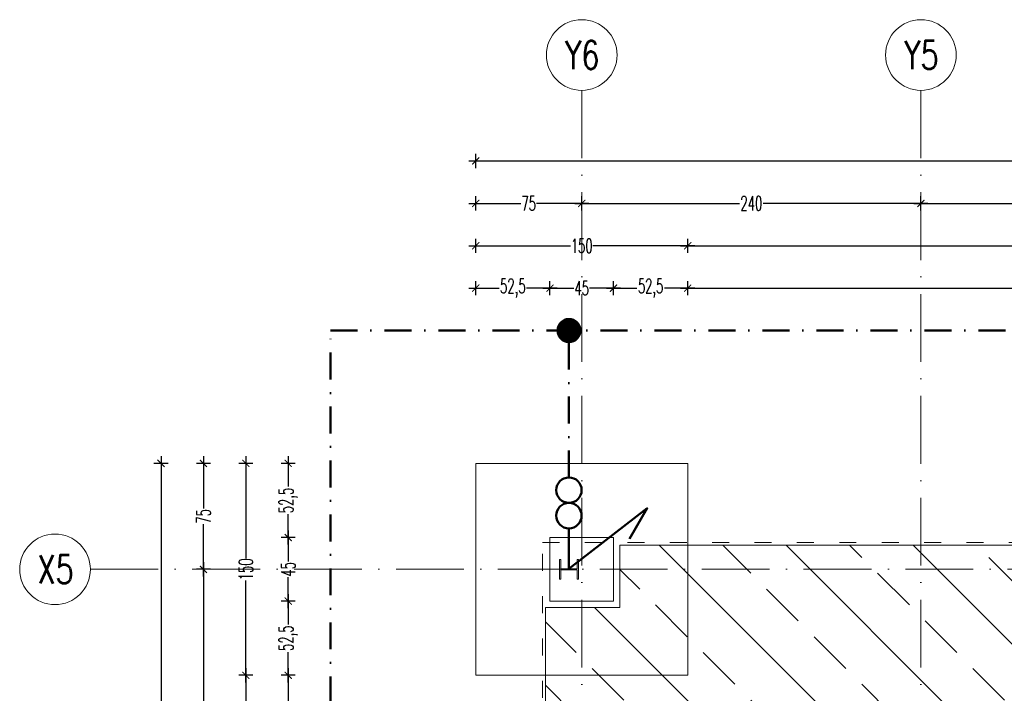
# Model space of a CAD drawing. Header units: millimetres. Extents: x -2074 to 12588, y -3630 to 101167.
# Tile 10 of 256: x -1428 to -731, y 2003 to 2480. Entities that reach past the tile are written whole.
import ezdxf
from ezdxf.enums import TextEntityAlignment as Align

# ---------------------------------------------------------------- set-up
doc = ezdxf.new("R2010")
doc.units = ezdxf.units.MM
for name, pattern in [('ACAD_ISO03W100', [30, 12, -18]), ('ACAD_ISO10W100', [18, 12, -3, 0, -3]), ('CIĄGłA', [0]), ('CONTINOUS', [0]), ('DASHDOT2', [12.7, 6.35, -3.175, 0, -3.175])]:
    doc.linetypes.add(name, pattern=pattern)
for name, color, linetype, lineweight in [('SelinAr_BUD_osie', 8, 'ACAD_ISO10W100', 18), ('SelinAr_BUD_wymiary', 7, 'Continuous', 18), ('SelinAr_IE_uziom', 12, 'DASHDOT2', 50), ('SelinAr_K_fundamenty', 7, 'Continuous', 20), ('SelinAr_K_stal', 7, 'Continuous', 20)]:
    doc.layers.add(name, color=color, linetype=linetype, lineweight=lineweight)
doc.styles.add('Arch-Dim', font='romans.shx', dxfattribs={"width": 0.75})
doc.styles.add('style1', font='romans.shx', dxfattribs={"width": 0.6})
doc.dimstyles.new('ISO-25 Ania', dxfattribs={"dimtxt": 10, "dimasz": 5, "dimexe": 5, "dimexo": 0.625, "dimtad": 0, "dimrnd": 0.01, "dimtxsty": 'style1', "dimblk": 'ARCHTICK', "dimcen": 5, "dimdle": 5, "dimadec": 0, "dimazin": 0, "dimtfac": 1, "dimtmove": 0, "dimatfit": 3, "dimldrblk": 'ARCHTICK', "dimfxl": 0, "dimarcsym": 0})

# ---------------------------------------------------------------- blocks, each defined once
blk = doc.blocks.new('*U1102')
at = {"ltscale": 4}
blk.add_line((0, 50), (0, -2120), dxfattribs=at)
at = {"linetype": 'CIĄGłA'}
blk.add_circle((0, 75), 25, dxfattribs=at)
at = {"style": 'Arch-Dim', "width": 0.75}
blk.add_text('Y6', height=20, dxfattribs=at).set_placement((0.35, 75), align=Align.MIDDLE)
blk = doc.blocks.new('*U1103')
at = {"ltscale": 4}
blk.add_line((0, 50), (0, -2120), dxfattribs=at)
at = {"linetype": 'CIĄGłA'}
blk.add_circle((0, 75), 25, dxfattribs=at)
at = {"linetype": 'ByBlock', "style": 'Arch-Dim', "width": 0.75}
blk.add_text('Y5', height=20, dxfattribs=at).set_placement((0.35, 75), align=Align.MIDDLE)
blk = doc.blocks.new('*U1097')
at = {"ltscale": 4}
blk.add_line((-50, 0), (1945.4, 0), dxfattribs=at)
at = {"linetype": 'CONTINOUS'}
blk.add_circle((-75, 0), 25, dxfattribs=at)
at = {"linetype": 'ByBlock', "style": 'Arch-Dim', "width": 0.75}
blk.add_text('X5', height=20, dxfattribs=at).set_placement((-74.65, 0), align=Align.MIDDLE)
blk = doc.blocks.new('A$C7BF42D14')
at = {"linetype": 'Continuous'}
h = blk.add_hatch(dxfattribs=at)
h.set_pattern_fill('ANSI31', color=256, scale=1.2, style=0)
h.set_pattern_definition([(45, (44754.10245, 57943.95297), (-0.10606601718, 0.10606601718), [])])
h.paths.add_polyline_path([(18.07, 8.21, 1), (-1.64, 8.21, 1)])
blk.add_circle((8.21, 8.21), 9.86, dxfattribs=at)
blk = doc.blocks.new('_ArchTick')
at = {"color": 0, "linetype": 'ByBlock', "const_width": 0.15}
blk.add_lwpolyline([(-0.5, -0.5), (0.5, 0.5)], dxfattribs=at)
blk = doc.blocks.new('*D1044')
at = {"layer": 'Defpoints', "color": 0}
for p in [(-1052.84, 2289.74), (-1105.34, 2165.74), (-1052.84, 2113.24)]:
    blk.add_point(p, dxfattribs=at)
at = {"layer": 'SelinAr_BUD_wymiary', "color": 0, "lineweight": -2}
for p, q in [((-1105.34, 2284.74), (-1105.34, 2294.74)), ((-1052.84, 2284.74), (-1052.84, 2294.74)), ((-1110.34, 2289.74), (-1088.86, 2289.74)), ((-1047.84, 2289.74), (-1069.33, 2289.74))]:
    blk.add_line(p, q, dxfattribs=at)
at = {"layer": 'SelinAr_BUD_wymiary', "color": 0, "lineweight": -2, "xscale": 5, "yscale": 5, "zscale": 5, "rotation": 180}
blk.add_blockref('_ArchTick', (-1105.34, 2289.74), dxfattribs=at)
at = {"layer": 'SelinAr_BUD_wymiary', "color": 0, "lineweight": -2, "xscale": 5, "yscale": 5, "zscale": 5}
blk.add_blockref('_ArchTick', (-1052.84, 2289.74), dxfattribs=at)
at = {"layer": 'SelinAr_BUD_wymiary', "color": 0, "insert": (-1079.09, 2289.74), "char_height": 10, "attachment_point": 5, "style": 'style1'}
blk.add_mtext('52,5', dxfattribs=at)
blk = doc.blocks.new('*D1045')
at = {"layer": 'Defpoints', "color": 0}
for p in [(-1007.84, 2289.74), (-1052.84, 2113.24), (-1007.84, 2113.24)]:
    blk.add_point(p, dxfattribs=at)
at = {"layer": 'SelinAr_BUD_wymiary', "color": 0, "lineweight": -2}
for p, q in [((-1052.84, 2284.74), (-1052.84, 2294.74)), ((-1007.84, 2284.74), (-1007.84, 2294.74)), ((-1057.84, 2289.74), (-1035.83, 2289.74)), ((-1002.84, 2289.74), (-1024.86, 2289.74))]:
    blk.add_line(p, q, dxfattribs=at)
at = {"layer": 'SelinAr_BUD_wymiary', "color": 0, "lineweight": -2, "xscale": 5, "yscale": 5, "zscale": 5, "rotation": 180}
blk.add_blockref('_ArchTick', (-1052.84, 2289.74), dxfattribs=at)
at = {"layer": 'SelinAr_BUD_wymiary', "color": 0, "lineweight": -2, "xscale": 5, "yscale": 5, "zscale": 5}
blk.add_blockref('_ArchTick', (-1007.84, 2289.74), dxfattribs=at)
at = {"layer": 'SelinAr_BUD_wymiary', "color": 0, "insert": (-1030.34, 2289.74), "char_height": 10, "attachment_point": 5, "style": 'style1'}
blk.add_mtext('45', dxfattribs=at)
blk = doc.blocks.new('*D1046')
at = {"layer": 'Defpoints', "color": 0}
for p in [(-955.34, 2289.74), (-955.34, 2165.74), (-1007.84, 2113.24)]:
    blk.add_point(p, dxfattribs=at)
at = {"layer": 'SelinAr_BUD_wymiary', "color": 0, "lineweight": -2}
for p, q in [((-1007.84, 2284.74), (-1007.84, 2294.74)), ((-955.34, 2284.74), (-955.34, 2294.74)), ((-1012.84, 2289.74), (-991.36, 2289.74)), ((-950.34, 2289.74), (-971.83, 2289.74))]:
    blk.add_line(p, q, dxfattribs=at)
at = {"layer": 'SelinAr_BUD_wymiary', "color": 0, "lineweight": -2, "xscale": 5, "yscale": 5, "zscale": 5, "rotation": 180}
blk.add_blockref('_ArchTick', (-1007.84, 2289.74), dxfattribs=at)
at = {"layer": 'SelinAr_BUD_wymiary', "color": 0, "lineweight": -2, "xscale": 5, "yscale": 5, "zscale": 5}
blk.add_blockref('_ArchTick', (-955.34, 2289.74), dxfattribs=at)
at = {"layer": 'SelinAr_BUD_wymiary', "color": 0, "insert": (-981.59, 2289.74), "char_height": 10, "attachment_point": 5, "style": 'style1'}
blk.add_mtext('52,5', dxfattribs=at)
blk = doc.blocks.new('*D1047')
at = {"layer": 'Defpoints', "color": 0}
for p in [(94.66, 2289.74), (-955.34, 2165.74), (94.66, 2165.74)]:
    blk.add_point(p, dxfattribs=at)
at = {"layer": 'SelinAr_BUD_wymiary', "color": 0, "lineweight": -2}
for p, q in [((-955.34, 2284.74), (-955.34, 2294.74)), ((94.66, 2284.74), (94.66, 2294.74)), ((-960.34, 2289.74), (-441.11, 2289.74)), ((99.66, 2289.74), (-419.58, 2289.74))]:
    blk.add_line(p, q, dxfattribs=at)
at = {"layer": 'SelinAr_BUD_wymiary', "color": 0, "lineweight": -2, "xscale": 5, "yscale": 5, "zscale": 5, "rotation": 180}
blk.add_blockref('_ArchTick', (-955.34, 2289.74), dxfattribs=at)
at = {"layer": 'SelinAr_BUD_wymiary', "color": 0, "lineweight": -2, "xscale": 5, "yscale": 5, "zscale": 5}
blk.add_blockref('_ArchTick', (94.66, 2289.74), dxfattribs=at)
at = {"layer": 'SelinAr_BUD_wymiary', "color": 0, "insert": (-430.34, 2289.74), "char_height": 10, "attachment_point": 5, "style": 'style1'}
blk.add_mtext('1050', dxfattribs=at)
blk = doc.blocks.new('*D1051')
at = {"layer": 'Defpoints', "color": 0}
for p in [(-955.34, 2319.74), (-1105.34, 2165.74), (-955.34, 2165.74)]:
    blk.add_point(p, dxfattribs=at)
at = {"layer": 'SelinAr_BUD_wymiary', "color": 0, "lineweight": -2}
for p, q in [((-1105.34, 2314.74), (-1105.34, 2324.74)), ((-955.34, 2314.74), (-955.34, 2324.74)), ((-1110.34, 2319.74), (-1038.25, 2319.74)), ((-950.34, 2319.74), (-1022.43, 2319.74))]:
    blk.add_line(p, q, dxfattribs=at)
at = {"layer": 'SelinAr_BUD_wymiary', "color": 0, "lineweight": -2, "xscale": 5, "yscale": 5, "zscale": 5, "rotation": 180}
blk.add_blockref('_ArchTick', (-1105.34, 2319.74), dxfattribs=at)
at = {"layer": 'SelinAr_BUD_wymiary', "color": 0, "lineweight": -2, "xscale": 5, "yscale": 5, "zscale": 5}
blk.add_blockref('_ArchTick', (-955.34, 2319.74), dxfattribs=at)
at = {"layer": 'SelinAr_BUD_wymiary', "color": 0, "insert": (-1030.34, 2319.74), "char_height": 10, "attachment_point": 5, "style": 'style1'}
blk.add_mtext('150', dxfattribs=at)
blk = doc.blocks.new('*D1052')
at = {"layer": 'Defpoints', "color": 0}
for p in [(94.66, 2319.74), (-955.34, 2165.74), (94.66, 2165.74)]:
    blk.add_point(p, dxfattribs=at)
at = {"layer": 'SelinAr_BUD_wymiary', "color": 0, "lineweight": -2}
for p, q in [((-955.34, 2314.74), (-955.34, 2324.74)), ((94.66, 2314.74), (94.66, 2324.74)), ((-960.34, 2319.74), (-441.11, 2319.74)), ((99.66, 2319.74), (-419.58, 2319.74))]:
    blk.add_line(p, q, dxfattribs=at)
at = {"layer": 'SelinAr_BUD_wymiary', "color": 0, "lineweight": -2, "xscale": 5, "yscale": 5, "zscale": 5, "rotation": 180}
blk.add_blockref('_ArchTick', (-955.34, 2319.74), dxfattribs=at)
at = {"layer": 'SelinAr_BUD_wymiary', "color": 0, "lineweight": -2, "xscale": 5, "yscale": 5, "zscale": 5}
blk.add_blockref('_ArchTick', (94.66, 2319.74), dxfattribs=at)
at = {"layer": 'SelinAr_BUD_wymiary', "color": 0, "insert": (-430.34, 2319.74), "char_height": 10, "attachment_point": 5, "style": 'style1'}
blk.add_mtext('1050', dxfattribs=at)
blk = doc.blocks.new('*D1054')
at = {"layer": 'Defpoints', "color": 0}
for p in [(-1030.34, 2349.74), (-1105.34, 2165.74), (-1030.34, 2090.74)]:
    blk.add_point(p, dxfattribs=at)
at = {"layer": 'SelinAr_BUD_wymiary', "color": 0, "lineweight": -2}
for p, q in [((-1110.34, 2349.74), (-1073.33, 2349.74)), ((-1105.34, 2344.74), (-1105.34, 2354.74)), ((-1025.34, 2349.74), (-1062.36, 2349.74)), ((-1030.34, 2344.74), (-1030.34, 2354.74))]:
    blk.add_line(p, q, dxfattribs=at)
at = {"layer": 'SelinAr_BUD_wymiary', "color": 0, "lineweight": -2, "xscale": 5, "yscale": 5, "zscale": 5, "rotation": 180}
blk.add_blockref('_ArchTick', (-1105.34, 2349.74), dxfattribs=at)
at = {"layer": 'SelinAr_BUD_wymiary', "color": 0, "lineweight": -2, "xscale": 5, "yscale": 5, "zscale": 5}
blk.add_blockref('_ArchTick', (-1030.34, 2349.74), dxfattribs=at)
at = {"layer": 'SelinAr_BUD_wymiary', "color": 0, "insert": (-1067.84, 2349.74), "char_height": 10, "attachment_point": 5, "style": 'style1'}
blk.add_mtext('75', dxfattribs=at)
blk = doc.blocks.new('*D1055')
at = {"layer": 'Defpoints', "color": 0}
for p in [(-790.34, 2349.74), (-1030.34, 2090.74), (-790.34, 2090.74)]:
    blk.add_point(p, dxfattribs=at)
at = {"layer": 'SelinAr_BUD_wymiary', "color": 0, "lineweight": -2}
for p, q in [((-1035.34, 2349.74), (-918.68, 2349.74)), ((-1030.34, 2344.74), (-1030.34, 2354.74)), ((-785.34, 2349.74), (-902, 2349.74)), ((-790.34, 2344.74), (-790.34, 2354.74))]:
    blk.add_line(p, q, dxfattribs=at)
at = {"layer": 'SelinAr_BUD_wymiary', "color": 0, "lineweight": -2, "xscale": 5, "yscale": 5, "zscale": 5, "rotation": 180}
blk.add_blockref('_ArchTick', (-1030.34, 2349.74), dxfattribs=at)
at = {"layer": 'SelinAr_BUD_wymiary', "color": 0, "lineweight": -2, "xscale": 5, "yscale": 5, "zscale": 5}
blk.add_blockref('_ArchTick', (-790.34, 2349.74), dxfattribs=at)
at = {"layer": 'SelinAr_BUD_wymiary', "color": 0, "insert": (-910.34, 2349.74), "char_height": 10, "attachment_point": 5, "style": 'style1'}
blk.add_mtext('240', dxfattribs=at)
blk = doc.blocks.new('*D1056')
at = {"layer": 'Defpoints', "color": 0}
for p in [(-550.34, 2349.74), (-790.34, 2090.74), (-550.34, 2090.74)]:
    blk.add_point(p, dxfattribs=at)
at = {"layer": 'SelinAr_BUD_wymiary', "color": 0, "lineweight": -2}
for p, q in [((-795.34, 2349.74), (-678.68, 2349.74)), ((-790.34, 2344.74), (-790.34, 2354.74)), ((-545.34, 2349.74), (-662, 2349.74)), ((-550.34, 2344.74), (-550.34, 2354.74))]:
    blk.add_line(p, q, dxfattribs=at)
at = {"layer": 'SelinAr_BUD_wymiary', "color": 0, "lineweight": -2, "xscale": 5, "yscale": 5, "zscale": 5, "rotation": 180}
blk.add_blockref('_ArchTick', (-790.34, 2349.74), dxfattribs=at)
at = {"layer": 'SelinAr_BUD_wymiary', "color": 0, "lineweight": -2, "xscale": 5, "yscale": 5, "zscale": 5}
blk.add_blockref('_ArchTick', (-550.34, 2349.74), dxfattribs=at)
at = {"layer": 'SelinAr_BUD_wymiary', "color": 0, "insert": (-670.34, 2349.74), "char_height": 10, "attachment_point": 5, "style": 'style1'}
blk.add_mtext('240', dxfattribs=at)
blk = doc.blocks.new('*D1061')
at = {"layer": 'Defpoints', "color": 0}
for p in [(244.66, 2379.74), (-1105.34, 2165.74), (244.66, 2165.74)]:
    blk.add_point(p, dxfattribs=at)
at = {"layer": 'SelinAr_BUD_wymiary', "color": 0, "lineweight": -2}
for p, q in [((-1105.34, 2374.74), (-1105.34, 2384.74)), ((244.66, 2374.74), (244.66, 2384.74)), ((-1110.34, 2379.74), (-441.11, 2379.74)), ((249.66, 2379.74), (-419.58, 2379.74))]:
    blk.add_line(p, q, dxfattribs=at)
at = {"layer": 'SelinAr_BUD_wymiary', "color": 0, "lineweight": -2, "xscale": 5, "yscale": 5, "zscale": 5, "rotation": 180}
blk.add_blockref('_ArchTick', (-1105.34, 2379.74), dxfattribs=at)
at = {"layer": 'SelinAr_BUD_wymiary', "color": 0, "lineweight": -2, "xscale": 5, "yscale": 5, "zscale": 5}
blk.add_blockref('_ArchTick', (244.66, 2379.74), dxfattribs=at)
at = {"layer": 'SelinAr_BUD_wymiary', "color": 0, "insert": (-430.34, 2379.74), "char_height": 10, "attachment_point": 5, "style": 'style1'}
blk.add_mtext('1350', dxfattribs=at)
blk = doc.blocks.new('*D1062')
at = {"layer": 'Defpoints', "color": 0}
for p in [(-1105.34, 2165.74), (-1238.04, 2113.24), (-1052.84, 2113.24)]:
    blk.add_point(p, dxfattribs=at)
at = {"layer": 'SelinAr_BUD_wymiary', "color": 0, "lineweight": -2}
for p, q in [((-1238.04, 2170.74), (-1238.04, 2149.26)), ((-1233.04, 2165.74), (-1243.04, 2165.74)), ((-1238.04, 2108.24), (-1238.04, 2129.72)), ((-1233.04, 2113.24), (-1243.04, 2113.24))]:
    blk.add_line(p, q, dxfattribs=at)
at = {"layer": 'SelinAr_BUD_wymiary', "color": 0, "lineweight": -2, "xscale": 5, "yscale": 5, "zscale": 5}
for p, rotation in [((-1238.04, 2165.74), 90), ((-1238.04, 2113.24), 270)]:
    blk.add_blockref('_ArchTick', p, dxfattribs=dict(at, rotation=rotation))
at = {"layer": 'SelinAr_BUD_wymiary', "color": 0, "insert": (-1238.04, 2139.49), "char_height": 10, "attachment_point": 5, "rotation": 90, "style": 'style1'}
blk.add_mtext('52,5', dxfattribs=at)
blk = doc.blocks.new('*D1063')
at = {"layer": 'Defpoints', "color": 0}
for p in [(-1052.84, 2113.24), (-1238.04, 2068.24), (-1052.84, 2068.24)]:
    blk.add_point(p, dxfattribs=at)
at = {"layer": 'SelinAr_BUD_wymiary', "color": 0, "lineweight": -2}
for p, q in [((-1238.04, 2118.24), (-1238.04, 2096.22)), ((-1233.04, 2113.24), (-1243.04, 2113.24)), ((-1238.04, 2063.24), (-1238.04, 2085.26)), ((-1233.04, 2068.24), (-1243.04, 2068.24))]:
    blk.add_line(p, q, dxfattribs=at)
at = {"layer": 'SelinAr_BUD_wymiary', "color": 0, "lineweight": -2, "xscale": 5, "yscale": 5, "zscale": 5}
for p, rotation in [((-1238.04, 2113.24), 90), ((-1238.04, 2068.24), 270)]:
    blk.add_blockref('_ArchTick', p, dxfattribs=dict(at, rotation=rotation))
at = {"layer": 'SelinAr_BUD_wymiary', "color": 0, "insert": (-1238.04, 2090.74), "char_height": 10, "attachment_point": 5, "rotation": 90, "style": 'style1'}
blk.add_mtext('45', dxfattribs=at)
blk = doc.blocks.new('*D1064')
at = {"layer": 'Defpoints', "color": 0}
for p in [(-1052.84, 2068.24), (-1238.04, 2015.74), (-1105.34, 2015.74)]:
    blk.add_point(p, dxfattribs=at)
at = {"layer": 'SelinAr_BUD_wymiary', "color": 0, "lineweight": -2}
for p, q in [((-1238.04, 2073.24), (-1238.04, 2051.76)), ((-1233.04, 2068.24), (-1243.04, 2068.24)), ((-1238.04, 2010.74), (-1238.04, 2032.22)), ((-1233.04, 2015.74), (-1243.04, 2015.74))]:
    blk.add_line(p, q, dxfattribs=at)
at = {"layer": 'SelinAr_BUD_wymiary', "color": 0, "lineweight": -2, "xscale": 5, "yscale": 5, "zscale": 5}
for p, rotation in [((-1238.04, 2068.24), 90), ((-1238.04, 2015.74), 270)]:
    blk.add_blockref('_ArchTick', p, dxfattribs=dict(at, rotation=rotation))
at = {"layer": 'SelinAr_BUD_wymiary', "color": 0, "insert": (-1238.04, 2041.99), "char_height": 10, "attachment_point": 5, "rotation": 90, "style": 'style1'}
blk.add_mtext('52,5', dxfattribs=at)
blk = doc.blocks.new('*D1065')
at = {"layer": 'Defpoints', "color": 0}
for p in [(-1105.34, 2015.74), (-1238.04, 1791.74), (-1105.34, 1791.74)]:
    blk.add_point(p, dxfattribs=at)
at = {"layer": 'SelinAr_BUD_wymiary', "color": 0, "lineweight": -2}
for p, q in [((-1238.04, 2020.74), (-1238.04, 1912.22)), ((-1233.04, 2015.74), (-1243.04, 2015.74)), ((-1238.04, 1786.74), (-1238.04, 1895.26)), ((-1233.04, 1791.74), (-1243.04, 1791.74))]:
    blk.add_line(p, q, dxfattribs=at)
at = {"layer": 'SelinAr_BUD_wymiary', "color": 0, "lineweight": -2, "xscale": 5, "yscale": 5, "zscale": 5}
for p, rotation in [((-1238.04, 2015.74), 90), ((-1238.04, 1791.74), 270)]:
    blk.add_blockref('_ArchTick', p, dxfattribs=dict(at, rotation=rotation))
at = {"layer": 'SelinAr_BUD_wymiary', "color": 0, "insert": (-1238.04, 1903.74), "char_height": 10, "attachment_point": 5, "rotation": 90, "style": 'style1'}
blk.add_mtext('224', dxfattribs=at)
blk = doc.blocks.new('*D1081')
at = {"layer": 'Defpoints', "color": 0}
for p in [(-1105.34, 2165.74), (-1268.04, 2015.74), (-1105.34, 2015.74)]:
    blk.add_point(p, dxfattribs=at)
at = {"layer": 'SelinAr_BUD_wymiary', "color": 0, "lineweight": -2}
for p, q in [((-1268.04, 2170.74), (-1268.04, 2098.65)), ((-1263.04, 2165.74), (-1273.04, 2165.74)), ((-1268.04, 2010.74), (-1268.04, 2082.83)), ((-1263.04, 2015.74), (-1273.04, 2015.74))]:
    blk.add_line(p, q, dxfattribs=at)
at = {"layer": 'SelinAr_BUD_wymiary', "color": 0, "lineweight": -2, "xscale": 5, "yscale": 5, "zscale": 5}
for p, rotation in [((-1268.04, 2165.74), 90), ((-1268.04, 2015.74), 270)]:
    blk.add_blockref('_ArchTick', p, dxfattribs=dict(at, rotation=rotation))
at = {"layer": 'SelinAr_BUD_wymiary', "color": 0, "insert": (-1268.04, 2090.74), "char_height": 10, "attachment_point": 5, "rotation": 90, "style": 'style1'}
blk.add_mtext('150', dxfattribs=at)
blk = doc.blocks.new('*D1082')
at = {"layer": 'Defpoints', "color": 0}
for p in [(-1105.34, 2015.74), (-1268.04, 1791.74), (-1105.34, 1791.74)]:
    blk.add_point(p, dxfattribs=at)
at = {"layer": 'SelinAr_BUD_wymiary', "color": 0, "lineweight": -2}
for p, q in [((-1268.04, 2020.74), (-1268.04, 1912.22)), ((-1263.04, 2015.74), (-1273.04, 2015.74)), ((-1268.04, 1786.74), (-1268.04, 1895.26)), ((-1263.04, 1791.74), (-1273.04, 1791.74))]:
    blk.add_line(p, q, dxfattribs=at)
at = {"layer": 'SelinAr_BUD_wymiary', "color": 0, "lineweight": -2, "xscale": 5, "yscale": 5, "zscale": 5}
for p, rotation in [((-1268.04, 2015.74), 90), ((-1268.04, 1791.74), 270)]:
    blk.add_blockref('_ArchTick', p, dxfattribs=dict(at, rotation=rotation))
at = {"layer": 'SelinAr_BUD_wymiary', "color": 0, "insert": (-1268.04, 1903.74), "char_height": 10, "attachment_point": 5, "rotation": 90, "style": 'style1'}
blk.add_mtext('224', dxfattribs=at)
blk = doc.blocks.new('*D1094')
at = {"layer": 'Defpoints', "color": 0}
for p in [(-1298.05, 2090.74), (-1030.34, 2090.74), (-1030.34, 1716.74)]:
    blk.add_point(p, dxfattribs=at)
at = {"layer": 'SelinAr_BUD_wymiary', "color": 0, "lineweight": -2}
for p, q in [((-1293.05, 2090.74), (-1303.05, 2090.74)), ((-1298.05, 2095.74), (-1298.05, 1912.22)), ((-1298.05, 1711.74), (-1298.05, 1895.26)), ((-1293.05, 1716.74), (-1303.05, 1716.74))]:
    blk.add_line(p, q, dxfattribs=at)
at = {"layer": 'SelinAr_BUD_wymiary', "color": 0, "lineweight": -2, "xscale": 5, "yscale": 5, "zscale": 5}
for p, rotation in [((-1298.05, 2090.74), 90), ((-1298.05, 1716.74), 270)]:
    blk.add_blockref('_ArchTick', p, dxfattribs=dict(at, rotation=rotation))
at = {"layer": 'SelinAr_BUD_wymiary', "color": 0, "insert": (-1298.05, 1903.74), "char_height": 10, "attachment_point": 5, "rotation": 90, "style": 'style1'}
blk.add_mtext('374', dxfattribs=at)
blk = doc.blocks.new('*D1095')
at = {"layer": 'Defpoints', "color": 0}
for p in [(-1298.05, 2165.74), (-1105.34, 2165.74), (-1030.34, 2090.74)]:
    blk.add_point(p, dxfattribs=at)
at = {"layer": 'SelinAr_BUD_wymiary', "color": 0, "lineweight": -2}
for p, q in [((-1298.05, 2170.74), (-1298.05, 2133.72)), ((-1293.05, 2165.74), (-1303.05, 2165.74)), ((-1298.05, 2085.74), (-1298.05, 2122.76)), ((-1293.05, 2090.74), (-1303.05, 2090.74))]:
    blk.add_line(p, q, dxfattribs=at)
at = {"layer": 'SelinAr_BUD_wymiary', "color": 0, "lineweight": -2, "xscale": 5, "yscale": 5, "zscale": 5}
for p, rotation in [((-1298.05, 2165.74), 90), ((-1298.05, 2090.74), 270)]:
    blk.add_blockref('_ArchTick', p, dxfattribs=dict(at, rotation=rotation))
at = {"layer": 'SelinAr_BUD_wymiary', "color": 0, "insert": (-1298.05, 2128.24), "char_height": 10, "attachment_point": 5, "rotation": 90, "style": 'style1'}
blk.add_mtext('75', dxfattribs=at)
blk = doc.blocks.new('*D1096')
at = {"layer": 'Defpoints', "color": 0}
for p in [(-1105.34, 2165.74), (-1328.05, 473.74), (-1105.34, 473.74)]:
    blk.add_point(p, dxfattribs=at)
at = {"layer": 'SelinAr_BUD_wymiary', "color": 0, "lineweight": -2}
for p, q in [((-1328.05, 2170.74), (-1328.05, 1330.51)), ((-1323.05, 2165.74), (-1333.05, 2165.74)), ((-1328.05, 468.74), (-1328.05, 1308.97)), ((-1323.05, 473.74), (-1333.05, 473.74))]:
    blk.add_line(p, q, dxfattribs=at)
at = {"layer": 'SelinAr_BUD_wymiary', "color": 0, "lineweight": -2, "xscale": 5, "yscale": 5, "zscale": 5}
for p, rotation in [((-1328.05, 2165.74), 90), ((-1328.05, 473.74), 270)]:
    blk.add_blockref('_ArchTick', p, dxfattribs=dict(at, rotation=rotation))
at = {"layer": 'SelinAr_BUD_wymiary', "color": 0, "insert": (-1328.05, 1319.74), "char_height": 10, "attachment_point": 5, "rotation": 90, "style": 'style1'}
blk.add_mtext('1692', dxfattribs=at)

msp = doc.modelspace()

# ---------------------------------------------------------------- hatches: boundary and pattern name
at = {"layer": 'SelinAr_K_fundamenty'}
h = msp.add_hatch(dxfattribs=at)
h.set_pattern_fill('ANSI33', color=9, scale=10, angle=90)
h.set_pattern_definition([(135, (2838.45, -2e-11), (-44.9013, -44.9013), []), (135, (2838.45, 44.9), (-44.9013, -44.9013), [31.75, -15.875])])
h.paths.add_polyline_path([(142.657, 1383.741), (195.357, 1383.741), (195.357, 1689.741), (142.657, 1689.741), (142.657, 1743.741), (195.357, 1743.741), (195.357, 2063.741), (142.657, 2063.741), (142.657, 2107.741), (-1003.343, 2107.741), (-1003.343, 2063.741), (-1056.043, 2063.741), (-1056.043, 1743.741), (-1003.343, 1743.741), (-1003.343, 1689.741), (-1056.043, 1689.741), (-1056.043, 1383.741), (-1003.343, 1383.741), (-1003.343, 1329.741), (-1056.043, 1329.741), (-1056.043, 1023.741), (-1003.343, 1023.741), (-1003.343, 969.741), (-1056.043, 969.741), (-1056.043, 574.241), (-1003.343, 574.241), (-1003.343, 531.741), (142.657, 531.741), (142.657, 574.241), (195.357, 574.241), (195.357, 969.741), (142.657, 969.741), (142.657, 1023.741), (195.357, 1023.741), (195.357, 1329.741), (142.657, 1329.741)])

# ---------------------------------------------------------------- linework, layer by layer
at = {"layer": 'SelinAr_IE_uziom', "ltscale": 3}
msp.add_line((-1039.393, 2155.741), (-1039.393, 2259.739), dxfattribs=at)
at = {"layer": 'SelinAr_IE_uziom', "linetype": 'Continuous'}
msp.add_line((-1039.393, 2091.016), (-1039.393, 2119.741), dxfattribs=at)
at = {"layer": 'SelinAr_IE_uziom', "ltscale": 3}
msp.add_lwpolyline([(447.357, 429.737), (-1208.048, 429.742), (-1208.043, 2259.742), (447.357, 2259.737)], close=True, dxfattribs=at)
at = {"layer": 'SelinAr_IE_uziom', "linetype": 'Continuous'}
msp.add_lwpolyline([(-1039.393, 2091.016), (-984.003, 2133.944), (-996.511, 2112.404)], dxfattribs=at)
for centre in [(-1039.393, 2146.741), (-1039.393, 2128.741)]:
    msp.add_circle(centre, 9, dxfattribs=at)
at = {"layer": 'SelinAr_K_fundamenty'}
for points in [[(-1105.343, 2015.741), (-955.343, 2015.741), (-955.343, 2165.741), (-1105.343, 2165.741)], [(-1052.843, 2068.241), (-1007.843, 2068.241), (-1007.843, 2113.241), (-1052.843, 2113.241)]]:
    msp.add_lwpolyline(points, close=True, dxfattribs=at)
at = {"layer": 'SelinAr_K_fundamenty', "linetype": 'ACAD_ISO03W100'}
msp.add_lwpolyline([(-1058.043, 2109.741), (197.361, 2109.741), (197.361, 529.741), (-1058.043, 529.741)], close=True, dxfattribs=at)
at = {"layer": 'SelinAr_K_fundamenty'}
msp.add_lwpolyline([(142.657, 531.741), (-1003.343, 531.741), (-1003.343, 574.241), (-1056.043, 574.241), (-1056.043, 969.741), (-1003.343, 969.741), (-1003.343, 1023.741), (-1056.043, 1023.741), (-1056.043, 1329.741), (-1003.343, 1329.741), (-1003.343, 1383.741), (-1056.043, 1383.741), (-1056.043, 1689.741), (-1003.343, 1689.741), (-1003.343, 1743.741), (-1056.043, 1743.741), (-1056.043, 2063.741), (-1003.343, 2063.741), (-1003.343, 2107.741), (142.657, 2107.741)], dxfattribs=at)
at = {"layer": 'SelinAr_K_stal'}
msp.add_lwpolyline([(-1032.743, 2097.741), (-1033.593, 2097.741), (-1033.593, 2091.016), (-1045.193, 2091.016), (-1045.193, 2097.741), (-1046.043, 2097.741), (-1046.043, 2083.741), (-1045.193, 2083.741), (-1045.193, 2090.466), (-1033.593, 2090.466), (-1033.593, 2083.741), (-1032.743, 2083.741)], close=True, dxfattribs=at)

# ---------------------------------------------------------------- block references
at = {"layer": 'SelinAr_BUD_osie'}
for name, p in [('*U1102', (-1030.343, 2379.737)), ('*U1103', (-790.343, 2379.737)), ('*U1097', (-1328.048, 2090.741))]:
    msp.add_blockref(name, p, dxfattribs=at)
at = {"layer": 'SelinAr_IE_uziom', "ltscale": 3, "xscale": 0.8232000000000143, "yscale": 0.8232000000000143, "zscale": 0.8232000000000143, "rotation": 270.0000000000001}
msp.add_blockref('A$C7BF42D14', (-1046.156, 2266.502), dxfattribs=at)

# ---------------------------------------------------------------- dimensions: what is measured, and where the dimension line sits
at = {"layer": 'SelinAr_BUD_wymiary'}
for base, p1, p2, override, picture, middle in [((244.657, 2379.737), (-1105.343, 2165.741), (244.657, 2165.741), {"dimarcsym": 2}, '*D1061', (-430.343, 2379.737)), ((-1030.343, 2349.742), (-1105.343, 2165.741), (-1030.343, 2090.741), {"dimarcsym": 2}, '*D1054', (-1067.843, 2349.742)), ((-790.343, 2349.742), (-1030.343, 2090.741), (-790.343, 2090.741), {"dimtmove": 1, "dimarcsym": 2}, '*D1055', (-910.343, 2349.742)), ((-550.343, 2349.742), (-790.343, 2090.741), (-550.343, 2090.741), {"dimtmove": 1, "dimarcsym": 2}, '*D1056', (-670.343, 2349.742)), ((-955.343, 2319.742), (-1105.343, 2165.741), (-955.343, 2165.741), {"dimarcsym": 2}, '*D1051', (-1030.343, 2319.742)), ((94.657, 2319.742), (-955.343, 2165.741), (94.657, 2165.741), {"dimtmove": 1, "dimarcsym": 2}, '*D1052', (-430.343, 2319.742)), ((-1052.843, 2289.742), (-1105.343, 2165.741), (-1052.843, 2113.241), {"dimarcsym": 2}, '*D1044', (-1079.093, 2289.742)), ((-1007.843, 2289.742), (-1052.843, 2113.241), (-1007.843, 2113.241), {"dimtmove": 1, "dimarcsym": 2}, '*D1045', (-1030.343, 2289.742)), ((-955.343, 2289.742), (-1007.843, 2113.241), (-955.343, 2165.741), {"dimtmove": 1, "dimarcsym": 2}, '*D1046', (-981.593, 2289.742)), ((94.657, 2289.742), (-955.343, 2165.741), (94.657, 2165.741), {"dimtmove": 1, "dimarcsym": 2}, '*D1047', (-430.343, 2289.742))]:
    dim = msp.add_linear_dim(base=base, p1=p1, p2=p2, dimstyle='ISO-25 Ania', override=override, dxfattribs=at)
    dim.commit()
    dim.dimension.update_dxf_attribs({"geometry": picture, "text_midpoint": middle})
for base, p1, p2, override, picture, middle in [((-1328.048, 473.741), (-1105.343, 2165.741), (-1105.343, 473.741), {"dimarcsym": 2}, '*D1096', (-1328.048, 1319.741)), ((-1298.048, 2165.741), (-1030.343, 2090.741), (-1105.343, 2165.741), {"dimtmove": 1, "dimarcsym": 2}, '*D1095', (-1298.048, 2128.241)), ((-1268.043, 2015.741), (-1105.343, 2165.741), (-1105.343, 2015.741), {"dimarcsym": 2}, '*D1081', (-1268.043, 2090.741)), ((-1238.043, 2113.241), (-1105.343, 2165.741), (-1052.843, 2113.241), {"dimarcsym": 2}, '*D1062', (-1238.043, 2139.491)), ((-1238.043, 2068.241), (-1052.843, 2113.241), (-1052.843, 2068.241), {"dimtmove": 1, "dimarcsym": 2}, '*D1063', (-1238.043, 2090.741)), ((-1298.048, 2090.741), (-1030.343, 1716.742), (-1030.343, 2090.741), {"dimtmove": 1, "dimarcsym": 2}, '*D1094', (-1298.048, 1903.741)), ((-1238.043, 2015.741), (-1052.843, 2068.241), (-1105.343, 2015.741), {"dimtmove": 1, "dimarcsym": 2}, '*D1064', (-1238.043, 2041.991)), ((-1268.043, 1791.741), (-1105.343, 2015.741), (-1105.343, 1791.741), {"dimtmove": 1, "dimarcsym": 2}, '*D1082', (-1268.043, 1903.741)), ((-1238.043, 1791.741), (-1105.343, 2015.741), (-1105.343, 1791.741), {"dimtmove": 1, "dimarcsym": 2}, '*D1065', (-1238.043, 1903.741))]:
    dim = msp.add_linear_dim(base=base, p1=p1, p2=p2, angle=90, dimstyle='ISO-25 Ania', override=override, dxfattribs=at)
    dim.commit()
    dim.dimension.update_dxf_attribs({"geometry": picture, "text_midpoint": middle})

doc.saveas('drawing.dxf')
